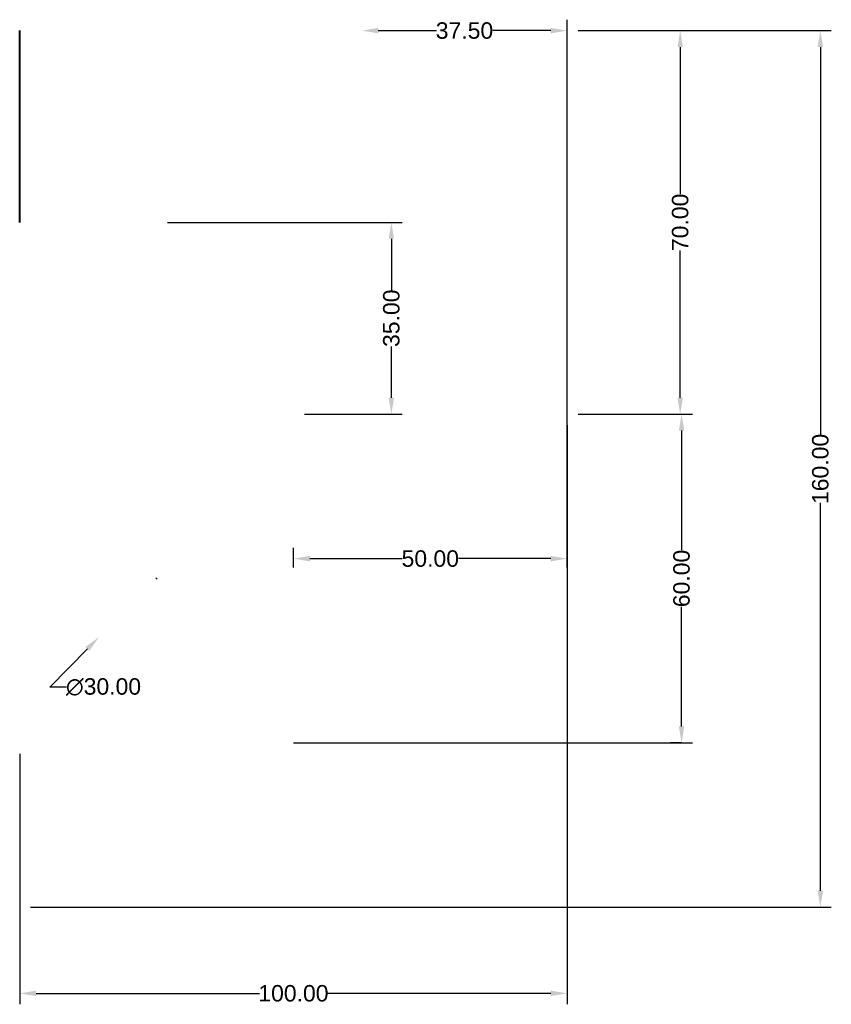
# Model space of a CAD drawing. Header units: millimetres. Extents: x 228 to 377, y 58 to 238.
import ezdxf

# ---------------------------------------------------------------- set-up
doc = ezdxf.new("R2010")
doc.units = ezdxf.units.MM
doc.header["$LTSCALE"] = 0.25
doc.layers.add('Cotas', color=3, linetype='Continuous')
doc.layers.add('Pieza', color=1, linetype='Continuous', lineweight=40)
doc.styles.get("Standard").update_dxf_attribs({"font": 'arial.ttf'})
doc.dimstyles.get("Standard").update_dxf_attribs({"dimtxt": 3, "dimasz": 3, "dimexe": 2, "dimexo": 2, "dimgap": 0.09, "dimtad": 0, "dimtoh": 1, "dimzin": 0, "dimdsep": 46, "dimtxsty": 'Standard', "dimcen": 0.09, "dimclrd": 256, "dimclre": 256, "dimazin": 0, "dimtfac": 1, "dimtofl": 0, "dimtmove": 0, "dimatfit": 3, "dimfxl": 1, "dimtolj": 1, "dimtzin": 0, "dimlwd": -1, "dimlwe": -1, "dimarcsym": 0})

# ---------------------------------------------------------------- blocks, each defined once
blk = doc.blocks.new('*D24')
at = {"layer": 'Cotas', "transparency": 16777216}
for p, q in [((330.35, 235.94), (351, 235.94)), ((349, 232.94), (349, 206.07)), ((349, 168.94), (349, 195.8)), ((330.35, 165.94), (351, 165.94))]:
    blk.add_line(p, q, dxfattribs=at)
for points in [[(348.5, 232.94), (349.5, 232.94), (349, 235.94)], [(348.5, 168.94), (349.5, 168.94), (349, 165.94)]]:
    blk.add_solid(points, dxfattribs=at)
at = {"layer": 'Defpoints', "color": 0, "transparency": 16777216}
for p in [(328.35, 235.94), (349, 235.94), (328.35, 165.94)]:
    blk.add_point(p, dxfattribs=at)
at = {"layer": 'Cotas', "color": 0, "transparency": 16777216, "insert": (349, 200.94), "char_height": 3, "attachment_point": 5, "rotation": 90}
blk.add_mtext('\\A1;70.00', dxfattribs=at)
blk = doc.blocks.new('*D25')
at = {"layer": 'Cotas', "transparency": 16777216}
for p, q in [((330.35, 235.94), (376.6, 235.94)), ((374.6, 232.94), (374.6, 162.11)), ((374.6, 78.94), (374.6, 149.77)), ((230.35, 75.94), (376.6, 75.94))]:
    blk.add_line(p, q, dxfattribs=at)
for points in [[(374.1, 232.94), (375.1, 232.94), (374.6, 235.94)], [(374.1, 78.94), (375.1, 78.94), (374.6, 75.94)]]:
    blk.add_solid(points, dxfattribs=at)
at = {"layer": 'Defpoints', "color": 0, "transparency": 16777216}
for p in [(328.35, 235.94), (374.6, 235.94), (228.35, 75.94)]:
    blk.add_point(p, dxfattribs=at)
at = {"layer": 'Cotas', "color": 0, "transparency": 16777216, "insert": (374.6, 155.94), "char_height": 3, "attachment_point": 5, "rotation": 90}
blk.add_mtext('\\A1;160.00', dxfattribs=at)
blk = doc.blocks.new('*D26')
at = {"layer": 'Cotas', "transparency": 16777216}
for p, q in [((351, 165.94), (351.25, 165.94)), ((349.25, 162.94), (349.25, 141.09)), ((349.25, 108.94), (349.25, 130.78)), ((349.24, 105.94), (347.25, 105.94))]:
    blk.add_line(p, q, dxfattribs=at)
for points in [[(348.75, 162.94), (349.75, 162.94), (349.25, 165.94)], [(348.75, 108.94), (349.75, 108.94), (349.25, 105.94)]]:
    blk.add_solid(points, dxfattribs=at)
at = {"layer": 'Defpoints', "color": 0, "transparency": 16777216}
for p in [(349, 165.94), (349.25, 105.94), (351.24, 105.94)]:
    blk.add_point(p, dxfattribs=at)
at = {"layer": 'Cotas', "color": 0, "transparency": 16777216, "insert": (349.25, 135.94), "char_height": 3, "attachment_point": 5, "rotation": 90}
blk.add_mtext('\\A1;60.00', dxfattribs=at)
blk = doc.blocks.new('*D27')
at = {"layer": 'Cotas', "transparency": 16777216}
for p, q in [((328.35, 163.94), (328.35, 58.21)), ((228.35, 103.94), (228.35, 58.21)), ((231.35, 60.21), (272.18, 60.21)), ((325.35, 60.21), (284.52, 60.21))]:
    blk.add_line(p, q, dxfattribs=at)
for points in [[(231.35, 60.71), (231.35, 59.71), (228.35, 60.21)], [(325.35, 60.71), (325.35, 59.71), (328.35, 60.21)]]:
    blk.add_solid(points, dxfattribs=at)
at = {"layer": 'Defpoints', "color": 0, "transparency": 16777216}
for p in [(328.35, 165.94), (228.35, 105.94), (328.35, 60.21)]:
    blk.add_point(p, dxfattribs=at)
at = {"layer": 'Cotas', "color": 0, "transparency": 16777216, "insert": (278.35, 60.21), "char_height": 3, "attachment_point": 5}
blk.add_mtext('\\A1;100.00', dxfattribs=at)
blk = doc.blocks.new('*D28')
at = {"layer": 'Cotas', "transparency": 16777216}
for p, q in [((328.35, 137.94), (328.35, 237.94)), ((293.85, 235.94), (304.46, 235.94)), ((325.35, 235.94), (314.75, 235.94))]:
    blk.add_line(p, q, dxfattribs=at)
for points in [[(293.85, 236.44), (293.85, 235.44), (290.85, 235.94)], [(325.35, 236.44), (325.35, 235.44), (328.35, 235.94)]]:
    blk.add_solid(points, dxfattribs=at)
at = {"layer": 'Defpoints', "color": 0, "transparency": 16777216}
for p in [(290.85, 235.94, 60), (328.35, 235.94), (328.35, 135.94)]:
    blk.add_point(p, dxfattribs=at)
at = {"layer": 'Cotas', "color": 0, "transparency": 16777216, "insert": (309.6, 235.94), "char_height": 3, "attachment_point": 5}
blk.add_mtext('\\A1;37.50', dxfattribs=at)
blk = doc.blocks.new('*D37')
at = {"layer": 'Cotas', "transparency": 16777216}
for p, q in [((255.35, 200.94), (298.24, 200.94)), ((296.24, 197.94), (296.24, 188.58)), ((296.24, 168.94), (296.24, 178.29)), ((280.35, 165.94), (298.24, 165.94))]:
    blk.add_line(p, q, dxfattribs=at)
for points in [[(295.74, 197.94), (296.74, 197.94), (296.24, 200.94)], [(295.74, 168.94), (296.74, 168.94), (296.24, 165.94)]]:
    blk.add_solid(points, dxfattribs=at)
at = {"layer": 'Defpoints', "color": 0, "transparency": 16777216}
for p in [(253.35, 200.94), (278.35, 165.94), (296.24, 165.94)]:
    blk.add_point(p, dxfattribs=at)
at = {"layer": 'Cotas', "color": 0, "transparency": 16777216, "insert": (296.24, 183.44), "char_height": 3, "attachment_point": 5, "rotation": 90}
blk.add_mtext('\\A1;35.00', dxfattribs=at)
blk = doc.blocks.new('*D41')
at = {"layer": 'Cotas', "transparency": 16777216}
for p, q in [((278.35, 137.94), (278.35, 141.56)), ((328.35, 137.94), (328.35, 141.56)), ((281.35, 139.56), (298.2, 139.56)), ((325.35, 139.56), (308.5, 139.56))]:
    blk.add_line(p, q, dxfattribs=at)
for points in [[(281.35, 140.06), (281.35, 139.06), (278.35, 139.56)], [(325.35, 140.06), (325.35, 139.06), (328.35, 139.56)]]:
    blk.add_solid(points, dxfattribs=at)
at = {"layer": 'Defpoints', "color": 0, "transparency": 16777216}
for p in [(328.35, 139.56), (278.35, 135.94), (328.35, 135.94)]:
    blk.add_point(p, dxfattribs=at)
at = {"layer": 'Cotas', "color": 0, "transparency": 16777216, "insert": (303.35, 139.56), "char_height": 3, "attachment_point": 5}
blk.add_mtext('\\A1;50.00', dxfattribs=at)
blk = doc.blocks.new('*D42')
at = {"layer": 'Cotas', "transparency": 16777216}
for p, q in [((253.26, 135.94), (253.44, 135.94)), ((253.35, 135.85), (253.35, 136.03)), ((233.88, 116.13), (240.73, 123.1)), ((236.88, 116.13), (233.88, 116.13))]:
    blk.add_line(p, q, dxfattribs=at)
blk.add_solid([(240.37, 123.45), (241.09, 122.75), (242.83, 125.24)], dxfattribs=at)
at = {"layer": 'Defpoints', "color": 0, "transparency": 16777216}
for p in [(263.87, 146.63), (242.83, 125.24)]:
    blk.add_point(p, dxfattribs=at)
at = {"layer": 'Cotas', "color": 0, "transparency": 16777216, "insert": (243.66, 116.13), "char_height": 3, "attachment_point": 5}
blk.add_mtext('\\A1;∅30.00', dxfattribs=at)

msp = doc.modelspace()

# ---------------------------------------------------------------- linework, layer by layer
at = {"layer": 'Cotas'}
msp.add_line((278.351, 105.937), (351.248, 105.937), dxfattribs=at)
at = {"layer": 'Pieza'}
msp.add_line((228.351, 200.937, 60), (228.351, 235.937, 100), dxfattribs=at)

# ---------------------------------------------------------------- dimensions: what is measured, and where the dimension line sits
at = {"layer": 'Cotas'}
for base, p1, p2, picture, middle in [((328.351, 235.937), (290.851, 235.937, 60), (328.351, 135.937), '*D28', (309.601, 235.937)), ((328.351, 60.213), (228.351, 105.937), (328.351, 165.937), '*D27', (278.351, 60.213)), ((328.351, 139.557), (278.351, 135.937), (328.351, 135.937), '*D41', (303.351, 139.557))]:
    dim = msp.add_linear_dim(base=base, p1=p1, p2=p2, dimstyle='Standard', dxfattribs=at)
    dim.commit()
    dim.dimension.update_dxf_attribs({"geometry": picture, "text_midpoint": middle})
for base, p1, p2, picture, middle in [((374.601, 235.937), (228.351, 75.937), (328.351, 235.937), '*D25', (374.601, 155.937)), ((348.998, 235.937), (328.351, 165.937), (328.351, 235.937), '*D24', (348.998, 200.937)), ((296.244, 165.937, 60), (253.351, 200.937, 60), (278.351, 165.937, 60), '*D37', (296.244, 183.437, 60)), ((349.248, 105.937), (348.998, 165.937), (351.237, 105.937), '*D26', (349.248, 135.937))]:
    dim = msp.add_linear_dim(base=base, p1=p1, p2=p2, angle=90, dimstyle='Standard', dxfattribs=at)
    dim.commit()
    dim.dimension.update_dxf_attribs({"geometry": picture, "text_midpoint": middle})
dim = msp.add_diameter_dim_2p(p1=(263.867, 146.633, 60), p2=(242.835, 125.241, 60), dimstyle='Standard', dxfattribs=at)
dim.commit()
dim.dimension.update_dxf_attribs({"geometry": '*D42', "text_midpoint": (243.656, 116.131, 60), "dimtype": 163})

doc.saveas('drawing.dxf')
